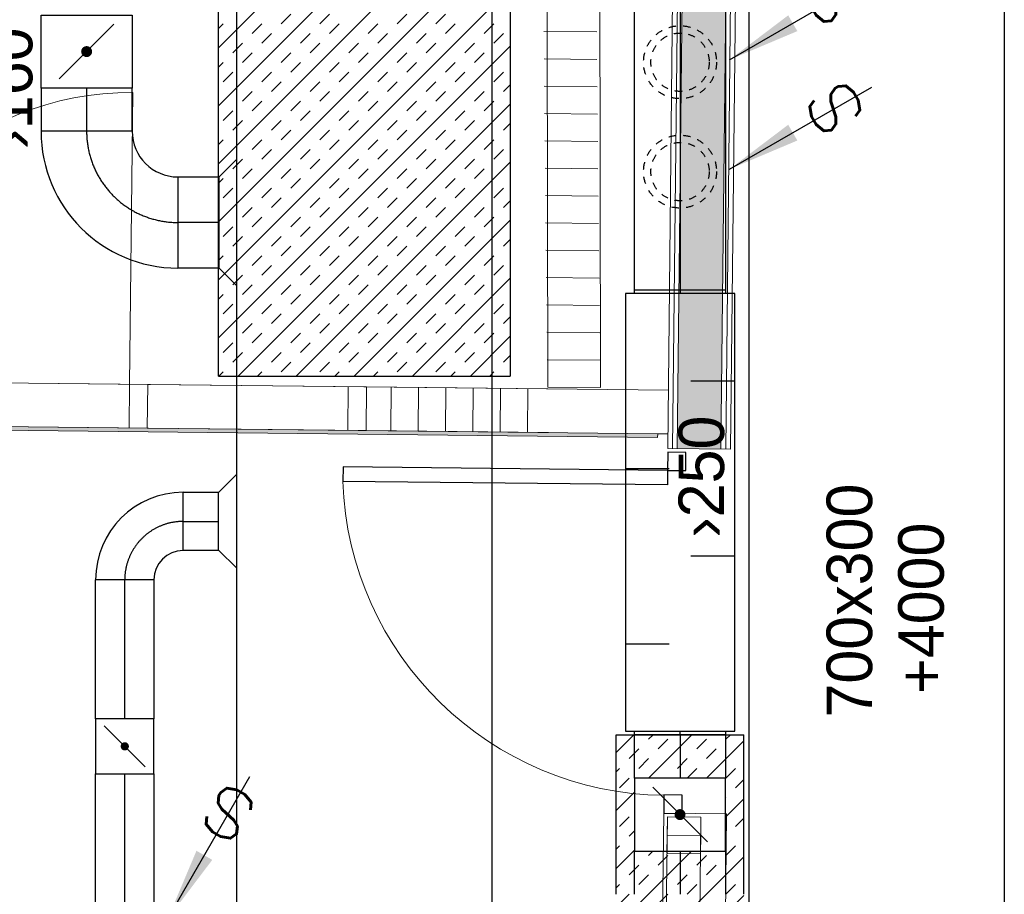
# Model space of a CAD drawing. Header units: millimetres. Extents: x 0 to 75740, y 0 to 52484.
# Tile 28 of 33: x 56320 to 59020, y 42930 to 45328. Entities that reach past the tile are written whole.
import ezdxf
from ezdxf.enums import TextEntityAlignment as Align

# ---------------------------------------------------------------- set-up
doc = ezdxf.new("R2010")
doc.units = ezdxf.units.MM
doc.header["$LTSCALE"] = 50
doc.header["$MEASUREMENT"] = 0
doc.header["$PDMODE"] = 1
doc.linetypes.add('2V-CENT', pattern=[23, 20, -1.5, 0, -1.5])
doc.linetypes.add('V-GOMD', pattern=[0.8, 0.4, -0.4])
doc.layers.get('0').update_dxf_attribs({"linetype": 'CONTINUOUS'})
for name, color, linetype, lineweight in [('20600A200D001$0$A2-DOR', 251, 'CONTINUOUS', 18), ('20600A200D001$0$A2-VEGG', 251, 'CONTINUOUS', 18), ('20600A200D001$0$A2-VEGG-fill', 253, 'CONTINUOUS', 18), ('20600A200D001$0$A2-VINDU', 7, 'CONTINUOUS', 18), ('20600A200D001$0$A24', 251, 'CONTINUOUS', 18), ('20600A200D001$0$A862', 7, 'CONTINUOUS', 18)]:
    doc.layers.add(name, color=color, linetype=linetype, lineweight=lineweight)
for name, color, linetype in [('20600A200D001$0$A24-HEL1', 251, 'CONTINUOUS'), ('20600A200D001$0$A24-HEL2', 251, 'CONTINUOUS'), ('20600A200D001$0$A24-SKR1', 251, 'CONTINUOUS'), ('V060-', 3, 'CONTINUOUS'), ('V061-', 1, 'CONTINUOUS'), ('V070-', 3, 'CONTINUOUS')]:
    doc.layers.add(name, color=color, linetype=linetype)
doc.styles.add('FISO', font='fiso')
doc.styles.add('ISO', font='ISO')
doc.styles.add('SIMPLEX', font='SIMPLEX')

# ---------------------------------------------------------------- blocks, each defined once
blk = doc.blocks.new('LD_P')
for p, q in [((-0.5, 0.5), (-0.5, -0.5)), ((0.5, 0.5), (-0.5, 0.5)), ((0.5, -0.5), (0.5, 0.5)), ((-0.5, -0.5), (0.5, -0.5))]:
    blk.add_line(p, q)
at = {"color": 1}
for p, q in [((-0.3, 0.5), (-0.3, 0.1)), ((0.1, 0.5), (0.1, 0.1)), ((-0.1, -0.5), (-0.1, -0.1)), ((0.3, -0.5), (0.3, -0.1))]:
    blk.add_line(p, q, dxfattribs=at)
blk = doc.blocks.new('C3A', base_point=(16246, 22590.5))
at = {"color": 0, "linetype": 'ByBlock'}
blk.add_line((16247, 22590.5), (16246, 22590.5), dxfattribs=at)
blk = doc.blocks.new('K3A', base_point=(16246, 22590.5))
at = {"color": 0, "linetype": 'ByBlock'}
for p, q in [((16246, 22591), (16247, 22591)), ((16247, 22591), (16247, 22590)), ((16247, 22590), (16246, 22590))]:
    blk.add_line(p, q, dxfattribs=at)
blk = doc.blocks.new('33A', base_point=(16246, 22590.5))
blk.add_point((16247, 22590.5))
at = {"color": 0, "linetype": 'ByBlock'}
blk.add_blockref('K3A', (16246, 22590.5), dxfattribs=at)
at = {"color": 1, "linetype": '2V-CENT'}
blk.add_blockref('C3A', (16246, 22590.5), dxfattribs=at)
at = {"style": 'SIMPLEX', "flags": 3}
blk.add_attdef('0', (16246, 22590.5), '', height=1, dxfattribs=at)
blk = doc.blocks.new('KSP_P', base_point=(16239.5, 22597.5))
at = {"color": 0, "linetype": 'ByBlock'}
for p, q in [((16240, 22598), (16239, 22598)), ((16239, 22598), (16239, 22597)), ((16240, 22597), (16240, 22598)), ((16239, 22597), (16240, 22597))]:
    blk.add_line(p, q, dxfattribs=at)
blk = doc.blocks.new('2SP_P', base_point=(16239.5, 22597.5))
for p in [(16239, 22597.5), (16240, 22597.5)]:
    blk.add_point(p)
at = {"color": 0, "linetype": 'ByBlock'}
blk.add_blockref('KSP_P', (16239.5, 22597.5), dxfattribs=at)
at = {"style": 'SIMPLEX', "flags": 3}
blk.add_attdef('0', (16239.5, 22597.5), '', height=1, dxfattribs=at)
blk = doc.blocks.new('SPJALL', base_point=(16229, 22594))
at = {"color": 1}
blk.add_line((16228.625, 22593.625), (16229.375, 22594.375), dxfattribs=at)
at = {"color": 1, "const_width": 0.075}
blk.add_lwpolyline([(16229, 22594.0375, -1), (16229, 22593.9625, -1), (16229, 22594.0375, -1)], format="xyb", dxfattribs=at)
blk = doc.blocks.new('V420', base_point=(455, 404.5))
blk.add_line((455, 404.5), (464, 404.5))
blk.add_solid([(455, 404.5), (459, 405), (459, 404)])
blk = doc.blocks.new('V422', base_point=(16230, 22585))
blk.add_blockref('V420', (16230, 22585))
at = {"style": 'SIMPLEX'}
blk.add_text('s', height=4, rotation=90, dxfattribs=at).set_placement((16238, 22585), align=Align.CENTER)
blk = doc.blocks.new('CBOJ90_PB', base_point=(86107, 31352))
at = {"color": 0, "linetype": 'ByBlock'}
blk.add_arc((86106, 31353), 1, 270, 360, dxfattribs=at)
blk = doc.blocks.new('KBOJ90_PB', base_point=(86107, 31352))
at = {"color": 0, "linetype": 'ByBlock'}
for p, q in [((86106.5, 31353), (86107.5, 31353)), ((86106, 31352.5), (86106, 31351.5))]:
    blk.add_line(p, q, dxfattribs=at)
for radius in [1.5, 0.5]:
    blk.add_arc((86106, 31353), radius, 270, 360, dxfattribs=at)
blk = doc.blocks.new('3BOJ90_PB', base_point=(86107, 31352))
for p in [(86107, 31353), (86106, 31352)]:
    blk.add_point(p)
at = {"color": 1, "linetype": '2V-CENT'}
blk.add_blockref('CBOJ90_PB', (86107, 31352), dxfattribs=at)
at = {"color": 0, "linetype": 'ByBlock'}
blk.add_blockref('KBOJ90_PB', (86107, 31352), dxfattribs=at)
at = {"style": 'ISO', "flags": 3}
blk.add_attdef('0', (86107, 31352), '', height=1, dxfattribs=at)
blk = doc.blocks.new('*X111')
at = {"color": 0}
for p, q in [((56864.9, 44773.4), (57664.9, 45573.4)), ((56864.9, 45250.7), (57077.8, 45463.6)), ((56864.9, 45091.6), (57236.9, 45463.6)), ((56864.9, 44932.5), (57396, 45463.6)), ((56864.9, 44614.3), (57664.9, 45414.3)), ((57037, 45316.7), (57063.5, 45343.2)), ((57143.1, 45316.7), (57169.6, 45343.2)), ((57355.2, 45316.7), (57381.7, 45343.2)), ((57461.3, 45316.7), (57487.8, 45343.2)), ((56864.9, 45303.7), (56877.9, 45316.7)), ((56957.5, 45290.2), (56984, 45316.7)), ((57169.6, 45290.2), (57196.1, 45316.7)), ((57275.6, 45290.2), (57302.2, 45316.7)), ((57487.8, 45290.2), (57514.3, 45316.7)), ((57593.8, 45290.2), (57620.4, 45316.7)), ((56984, 45263.7), (57010.5, 45290.2)), ((57090, 45263.7), (57116.6, 45290.2)), ((57302.2, 45263.7), (57328.7, 45290.2)), ((57408.2, 45263.7), (57434.7, 45290.2)), ((57620.4, 45263.7), (57646.9, 45290.2)), ((56904.4, 45237.2), (56930.9, 45263.7)), ((57116.6, 45237.2), (57143.1, 45263.7)), ((57222.6, 45237.2), (57249.1, 45263.7)), ((57434.7, 45237.2), (57461.3, 45263.7)), ((57540.8, 45237.2), (57567.3, 45263.7)), ((56864.9, 44455.2), (57664.9, 45255.2)), ((56930.9, 45210.6), (56957.5, 45237.2)), ((57037, 45210.6), (57063.5, 45237.2)), ((57249.1, 45210.6), (57275.6, 45237.2)), ((57355.2, 45210.6), (57381.7, 45237.2)), ((57567.3, 45210.6), (57593.8, 45237.2)), ((56864.9, 45197.6), (56877.9, 45210.6)), ((57063.5, 45184.1), (57090, 45210.6)), ((57169.6, 45184.1), (57196.1, 45210.6)), ((57381.7, 45184.1), (57408.2, 45210.6)), ((57487.8, 45184.1), (57514.3, 45210.6)), ((56877.9, 45157.6), (56904.4, 45184.1)), ((56984, 45157.6), (57010.5, 45184.1)), ((57196.1, 45157.6), (57222.6, 45184.1)), ((57302.2, 45157.6), (57328.7, 45184.1)), ((57514.3, 45157.6), (57540.8, 45184.1)), ((57620.4, 45157.6), (57646.9, 45184.1)), ((57010.5, 45131.1), (57037, 45157.6)), ((57116.6, 45131.1), (57143.1, 45157.6)), ((57328.7, 45131.1), (57355.2, 45157.6)), ((57434.7, 45131.1), (57461.3, 45157.6)), ((56930.9, 45104.6), (56957.5, 45131.1)), ((57143.1, 45104.6), (57169.6, 45131.1)), ((57249.1, 45104.6), (57275.6, 45131.1)), ((57461.3, 45104.6), (57487.8, 45131.1)), ((57567.3, 45104.6), (57593.8, 45131.1)), ((57646.9, 45131.1), (57664.9, 45149.1)), ((56957.5, 45078.1), (56984, 45104.6)), ((57063.5, 45078.1), (57090, 45104.6)), ((57275.6, 45078.1), (57302.2, 45104.6)), ((57381.7, 45078.1), (57408.2, 45104.6)), ((57593.8, 45078.1), (57620.4, 45104.6)), ((56877.9, 45051.5), (56904.4, 45078.1)), ((56919.4, 44350.6), (57664.9, 45096.1)), ((57090, 45051.5), (57116.6, 45078.1)), ((57196.1, 45051.5), (57222.6, 45078.1)), ((57408.2, 45051.5), (57434.7, 45078.1)), ((57514.3, 45051.5), (57540.8, 45078.1)), ((56904.4, 45025), (56930.9, 45051.5)), ((57010.5, 45025), (57037, 45051.5)), ((57222.6, 45025), (57249.1, 45051.5)), ((57328.7, 45025), (57355.2, 45051.5)), ((57540.8, 45025), (57567.3, 45051.5)), ((57646.9, 45025), (57664.9, 45043)), ((57037, 44998.5), (57063.5, 45025)), ((57143.1, 44998.5), (57169.6, 45025)), ((57355.2, 44998.5), (57381.7, 45025)), ((57461.3, 44998.5), (57487.8, 45025)), ((56864.9, 44985.5), (56877.9, 44998.5)), ((56957.5, 44972), (56984, 44998.5)), ((57169.6, 44972), (57196.1, 44998.5)), ((57275.6, 44972), (57302.2, 44998.5)), ((57487.8, 44972), (57514.3, 44998.5)), ((57593.8, 44972), (57620.4, 44998.5)), ((56984, 44945.5), (57010.5, 44972)), ((57090, 44945.5), (57116.6, 44972)), ((57302.2, 44945.5), (57328.7, 44972)), ((57408.2, 44945.5), (57434.7, 44972)), ((57620.4, 44945.5), (57646.9, 44972)), ((56904.4, 44919), (56930.9, 44945.5)), ((57078.5, 44350.6), (57664.9, 44937)), ((57116.6, 44919), (57143.1, 44945.5)), ((57222.6, 44919), (57249.1, 44945.5)), ((57434.7, 44919), (57461.3, 44945.5)), ((57540.8, 44919), (57567.3, 44945.5)), ((56930.9, 44892.4), (56957.5, 44919)), ((57037, 44892.4), (57063.5, 44919)), ((57249.1, 44892.4), (57275.6, 44919)), ((57355.2, 44892.4), (57381.7, 44919)), ((57567.3, 44892.4), (57593.8, 44919)), ((56864.9, 44879.4), (56877.9, 44892.4)), ((57063.5, 44865.9), (57090, 44892.4)), ((57169.6, 44865.9), (57196.1, 44892.4)), ((57381.7, 44865.9), (57408.2, 44892.4)), ((57487.8, 44865.9), (57514.3, 44892.4)), ((56877.9, 44839.4), (56904.4, 44865.9)), ((56984, 44839.4), (57010.5, 44865.9)), ((57196.1, 44839.4), (57222.6, 44865.9)), ((57302.2, 44839.4), (57328.7, 44865.9)), ((57514.3, 44839.4), (57540.8, 44865.9)), ((57620.4, 44839.4), (57646.9, 44865.9)), ((57010.5, 44812.9), (57037, 44839.4)), ((57116.6, 44812.9), (57143.1, 44839.4)), ((57328.7, 44812.9), (57355.2, 44839.4)), ((57434.7, 44812.9), (57461.3, 44839.4)), ((57646.9, 44812.9), (57664.9, 44830.9)), ((56930.9, 44786.4), (56957.5, 44812.9)), ((57143.1, 44786.4), (57169.6, 44812.9)), ((57249.1, 44786.4), (57275.6, 44812.9)), ((57461.3, 44786.4), (57487.8, 44812.9)), ((57567.3, 44786.4), (57593.8, 44812.9)), ((56957.5, 44759.9), (56984, 44786.4)), ((57063.5, 44759.9), (57090, 44786.4)), ((57237.6, 44350.6), (57664.9, 44777.9)), ((57275.6, 44759.9), (57302.2, 44786.4)), ((57381.7, 44759.9), (57408.2, 44786.4)), ((57593.8, 44759.9), (57620.4, 44786.4)), ((56877.9, 44733.3), (56904.4, 44759.9)), ((57090, 44733.3), (57116.6, 44759.9)), ((57196.1, 44733.3), (57222.6, 44759.9)), ((57408.2, 44733.3), (57434.7, 44759.9)), ((57514.3, 44733.3), (57540.8, 44759.9)), ((56904.4, 44706.8), (56930.9, 44733.3)), ((57010.5, 44706.8), (57037, 44733.3)), ((57222.6, 44706.8), (57249.1, 44733.3)), ((57328.7, 44706.8), (57355.2, 44733.3)), ((57540.8, 44706.8), (57567.3, 44733.3)), ((57646.9, 44706.8), (57664.9, 44724.9)), ((57037, 44680.3), (57063.5, 44706.8)), ((57143.1, 44680.3), (57169.6, 44706.8)), ((57355.2, 44680.3), (57381.7, 44706.8)), ((57461.3, 44680.3), (57487.8, 44706.8)), ((56864.9, 44667.3), (56877.9, 44680.3)), ((56957.5, 44653.8), (56984, 44680.3)), ((57169.6, 44653.8), (57196.1, 44680.3)), ((57275.6, 44653.8), (57302.2, 44680.3)), ((57487.8, 44653.8), (57514.3, 44680.3)), ((57593.8, 44653.8), (57620.4, 44680.3)), ((56984, 44627.3), (57010.5, 44653.8)), ((57090, 44627.3), (57116.6, 44653.8)), ((57302.2, 44627.3), (57328.7, 44653.8)), ((57408.2, 44627.3), (57434.7, 44653.8)), ((57620.4, 44627.3), (57646.9, 44653.8)), ((56904.4, 44600.8), (56930.9, 44627.3)), ((57116.6, 44600.8), (57143.1, 44627.3)), ((57222.6, 44600.8), (57249.1, 44627.3)), ((57396.7, 44350.6), (57664.9, 44618.8)), ((57434.7, 44600.8), (57461.3, 44627.3)), ((57540.8, 44600.8), (57567.3, 44627.3)), ((56930.9, 44574.2), (56957.5, 44600.8)), ((57037, 44574.2), (57063.5, 44600.8)), ((57249.1, 44574.2), (57275.6, 44600.8)), ((57355.2, 44574.2), (57381.7, 44600.8)), ((57567.3, 44574.2), (57593.8, 44600.8)), ((56864.9, 44561.2), (56877.9, 44574.2)), ((57063.5, 44547.7), (57090, 44574.2)), ((57169.6, 44547.7), (57196.1, 44574.2)), ((57381.7, 44547.7), (57408.2, 44574.2)), ((57487.8, 44547.7), (57514.3, 44574.2)), ((56877.9, 44521.2), (56904.4, 44547.7)), ((56984, 44521.2), (57010.5, 44547.7)), ((57196.1, 44521.2), (57222.6, 44547.7)), ((57302.2, 44521.2), (57328.7, 44547.7)), ((57514.3, 44521.2), (57540.8, 44547.7)), ((57620.4, 44521.2), (57646.9, 44547.7)), ((57010.5, 44494.7), (57037, 44521.2)), ((57116.6, 44494.7), (57143.1, 44521.2)), ((57328.7, 44494.7), (57355.2, 44521.2)), ((57434.7, 44494.7), (57461.3, 44521.2)), ((57646.9, 44494.7), (57664.9, 44512.7)), ((56930.9, 44468.2), (56957.5, 44494.7)), ((57143.1, 44468.2), (57169.6, 44494.7)), ((57249.1, 44468.2), (57275.6, 44494.7)), ((57461.3, 44468.2), (57487.8, 44494.7)), ((57567.3, 44468.2), (57593.8, 44494.7)), ((56957.5, 44441.7), (56984, 44468.2)), ((57063.5, 44441.7), (57090, 44468.2)), ((57275.6, 44441.7), (57302.2, 44468.2)), ((57381.7, 44441.7), (57408.2, 44468.2)), ((57555.8, 44350.6), (57664.9, 44459.7)), ((57593.8, 44441.7), (57620.4, 44468.2)), ((56877.9, 44415.1), (56904.4, 44441.7)), ((57090, 44415.1), (57116.6, 44441.7)), ((57196.1, 44415.1), (57222.6, 44441.7)), ((57408.2, 44415.1), (57434.7, 44441.7)), ((57514.3, 44415.1), (57540.8, 44441.7)), ((56904.4, 44388.6), (56930.9, 44415.1)), ((57010.5, 44388.6), (57037, 44415.1)), ((57222.6, 44388.6), (57249.1, 44415.1)), ((57328.7, 44388.6), (57355.2, 44415.1)), ((57540.8, 44388.6), (57567.3, 44415.1)), ((57646.9, 44388.6), (57664.9, 44406.7)), ((57037, 44362.1), (57063.5, 44388.6)), ((57143.1, 44362.1), (57169.6, 44388.6)), ((57355.2, 44362.1), (57381.7, 44388.6)), ((57461.3, 44362.1), (57487.8, 44388.6)), ((56866.4, 44350.6), (56877.9, 44362.1)), ((56972.4, 44350.6), (56984, 44362.1)), ((57184.5, 44350.6), (57196.1, 44362.1)), ((57290.6, 44350.6), (57302.2, 44362.1)), ((57502.7, 44350.6), (57514.3, 44362.1)), ((57608.8, 44350.6), (57620.4, 44362.1))]:
    blk.add_line(p, q, dxfattribs=at)
blk = doc.blocks.new('*X113')
at = {"color": 0}
for p, q in [((57955.9, 43318.8), (58003.9, 43366.8)), ((58044.3, 43248.1), (58163, 43366.8)), ((58044.6, 43354.5), (58056.9, 43366.8)), ((58071.1, 43328), (58097.7, 43354.5)), ((58177.2, 43328), (58203.7, 43354.5)), ((58203.4, 43248.1), (58305.9, 43350.6)), ((58256.8, 43354.5), (58269, 43366.8)), ((57991.6, 43301.5), (58018.1, 43328)), ((58203.7, 43301.5), (58230.2, 43328)), ((58018.1, 43274.9), (58044.6, 43301.5)), ((58124.2, 43274.9), (58150.7, 43301.5)), ((57955.9, 43265.8), (57965.1, 43274.9)), ((58150.7, 43248.4), (58177.2, 43274.9)), ((58256.8, 43248.4), (58283.3, 43274.9)), ((57965.1, 43221.9), (57991.6, 43248.4)), ((58097.4, 43248.1), (58097.7, 43248.4)), ((58283.3, 43221.9), (58305.9, 43244.5)), ((57955.9, 43159.7), (58005.9, 43209.7)), ((58255.9, 43194.5), (58256.8, 43195.4)), ((58255.9, 43141.5), (58305.9, 43191.5)), ((57965.1, 43115.8), (57991.6, 43142.4)), ((58283.3, 43115.8), (58305.9, 43138.5)), ((57991.6, 43089.3), (58005.9, 43103.6)), ((58255.9, 43088.5), (58256.8, 43089.3)), ((57937.5, 42823.1), (58162.5, 43048.1)), ((57955.9, 43053.6), (57965.1, 43062.8)), ((57955.9, 43000.6), (58005.9, 43050.6)), ((58044.6, 43036.3), (58056.5, 43048.1)), ((58256.8, 43036.3), (58283.3, 43062.8)), ((57946.6, 42673.1), (58305.9, 43032.4)), ((58071.1, 43009.8), (58097.7, 43036.3)), ((58177.2, 43009.8), (58203.7, 43036.3)), ((57991.6, 42983.3), (58018.1, 43009.8)), ((58203.7, 42983.3), (58230.2, 43009.8)), ((58018.1, 42956.7), (58044.6, 42983.3)), ((58124.2, 42956.7), (58150.7, 42983.3)), ((57955.9, 42947.6), (57965.1, 42956.7)), ((58150.7, 42930.2), (58177.2, 42956.7)), ((58256.8, 42930.2), (58283.3, 42956.7)), ((57965.1, 42903.7), (57991.6, 42930.2)), ((58071.1, 42903.7), (58097.7, 42930.2)), ((58283.3, 42903.7), (58305.9, 42926.3)), ((58097.7, 42877.2), (58124.2, 42903.7)), ((58203.7, 42877.2), (58230.2, 42903.7)), ((57934.4, 42873.1), (57938.6, 42877.2)), ((57955.8, 42523.2), (58301.6, 42869)), ((58018.1, 42850.7), (58044.6, 42877.2)), ((58230.2, 42850.7), (58256.8, 42877.2)), ((58044.6, 42824.2), (58071.1, 42850.7)), ((58150.7, 42824.2), (58177.2, 42850.7)), ((57965.1, 42797.6), (57991.6, 42824.2)), ((58177.2, 42797.6), (58203.7, 42824.2)), ((57991.6, 42771.1), (58018.1, 42797.6)), ((58097.7, 42771.1), (58124.2, 42797.6)), ((58283.3, 42797.6), (58285.7, 42800.1)), ((58124.2, 42744.6), (58150.7, 42771.1)), ((58230.2, 42744.6), (58256.8, 42771.1)), ((57943.6, 42723.1), (57965.1, 42744.6)), ((58044.6, 42718.1), (58071.1, 42744.6)), ((58071.1, 42691.6), (58097.7, 42718.1)), ((58177.2, 42691.6), (58203.7, 42718.1)), ((57991.6, 42665.1), (58018.1, 42691.6)), ((58203.7, 42665.1), (58230.2, 42691.6)), ((58018.1, 42638.5), (58044.6, 42665.1)), ((58124.2, 42638.5), (58150.7, 42665.1)), ((57949.7, 42623.1), (57965.1, 42638.5)), ((58150.7, 42612), (58177.2, 42638.5)), ((57965.1, 42585.5), (57991.6, 42612)), ((58071.1, 42585.5), (58097.7, 42612)), ((58018.1, 42532.5), (58044.6, 42559)), ((58110.6, 42572), (58124.2, 42585.5))]:
    blk.add_line(p, q, dxfattribs=at)
blk = doc.blocks.new('20600A200D001$0$Dør tett - D01_10M_EI 30 S-1122137--1_ etasje')
at = {"layer": '20600A200D001$0$A2-DOR', "lineweight": 25}
for p, q in [((415, 82), (415, 972)), ((455, 972), (415, 972)), ((455, 82), (455, 972)), ((-435, 82), (-485, 82)), ((-485, 82), (-485, 32)), ((-435, 32), (-435, 82)), ((455, 82), (415, 82)), ((505, 82), (455, 82)), ((455, 82), (455, 32)), ((505, 32), (505, 82)), ((-485, 32), (-435, 32)), ((455, 32), (505, 32))]:
    blk.add_line(p, q, dxfattribs=at)
at = {"layer": '20600A200D001$0$A2-DOR'}
blk.add_arc((455, 82), 891, 92.573, 180, dxfattribs=at)
blk = doc.blocks.new('20600A200D001$0$Vindu Standard - V02_EI30_500x2110 mm-1122138--1_ etasje')
at = {"layer": '20600A200D001$0$A2-VINDU'}
for p, q in [((-980, 94.8), (-470, 94.8)), ((-980, 94.8), (-980, -77.2)), ((-970, 84.8), (-480, 84.8)), ((-970, 84.8), (-920, 84.8)), ((-970, -7.2), (-970, 84.8)), ((-870, 84.8), (-920, 84.8)), ((-920, 84.8), (-920, -7.2)), ((-920, 84.8), (-920, -7.2)), ((-870, -7.2), (-870, 84.8)), ((-530, 84.8), (-580, 84.8)), ((-580, 84.8), (-580, -7.2)), ((-530, -7.2), (-530, 84.8)), ((-530, 84.8), (-530, -7.2)), ((-480, 84.8), (-530, 84.8)), ((-480, -7.2), (-480, 84.8)), ((-470, 94.8), (-470, -77.2)), ((-970, -7.2), (-480, -7.2)), ((-920, -7.2), (-970, -7.2)), ((-920, -7.2), (-870, -7.2)), ((-580, -7.2), (-530, -7.2)), ((-530, -7.2), (-480, -7.2)), ((-948.3, -77.2), (-980, -77.2)), ((-980, -77.2), (-470, -77.2)), ((-906.8, -77.2), (-875, -77.2))]:
    blk.add_line(p, q, dxfattribs=at)
blk = doc.blocks.new('20600A200D001')
at = {"layer": '20600A200D001$0$A2-VEGG-fill'}
h = blk.add_hatch(color=256, dxfattribs=at)
h.paths.add_polyline_path([(72226.1, 42586.5), (72226.7, 42640.5), (72106.7, 42641.8), (72106.1, 42587.8), (72199.2, 42586.8)], flags=0)
h.paths.add_polyline_path([(72243.1, 44150.4), (72288.5, 48307.4), (72168.5, 48308.7), (72123.2, 44151.7)], flags=0)
blk.add_hatch(color=256, dxfattribs=at).paths.add_polyline_path([(72069.5, 44182.3), (72069.6, 44192.3), (66319.9, 44255), (66319.8, 44245), (71816.2, 44185.1)], flags=0)
blk.add_hatch(color=256, dxfattribs=at).paths.add_polyline_path([(72069.5, 44182.3), (72069.6, 44192.3), (66319.9, 44255), (66319.8, 44245), (71816.2, 44185.1)], flags=0)
at = {"layer": '20600A200D001$0$A2-VEGG'}
for p, q in [((72110.2, 44151.8), (72155.5, 48308.8)), ((72123.2, 44151.7), (72168.5, 48308.7)), ((72243.1, 44150.4), (72288.5, 48307.4)), ((72256.1, 44150.3), (72301.5, 48307.2))]:
    blk.add_line(p, q, dxfattribs=at)
at = {"layer": '20600A200D001$0$A24'}
for p, q in [((72142.5, 48309), (72097.2, 44152)), ((72269.1, 44150.1), (72314.5, 48307.1)), ((66309.8, 44245.1), (72069.5, 44182.3)), ((66309.8, 44245.1), (72069.5, 44182.3)), ((72069.6, 44192.3), (66319.9, 44255)), ((72069.6, 44192.3), (66319.9, 44255)), ((72069.5, 44182.3), (72069.6, 44192.3)), ((72097.2, 44152), (72269.1, 44150.1))]:
    blk.add_line(p, q, dxfattribs=at)
at = {"layer": '20600A200D001$0$A24-HEL1', "linetype": 'Continuous', "lineweight": 0}
for points in [[(70621.1, 44328.1), (70629.8, 45128.1)], [(70621.1, 44328.1), (70629.8, 45128.1)], [(69771.1, 44337.4), (70671.1, 44327.6)], [(70619.8, 44208.1), (70621.1, 44328.1)], [(70671.1, 44327.6), (70669.8, 44207.6)], [(70671.1, 44327.6), (71271, 44321)], [(71221, 44321.6), (71219.7, 44201.6)], [(69769.8, 44217.4), (70669.8, 44207.6)], [(70669.8, 44207.6), (71269.7, 44201)]]:
    blk.add_lwpolyline(points, dxfattribs=at)
blk.add_arc((70621.1, 44328.1), 800, 89.3755, 179.3748, dxfattribs=at)
blk.add_arc((70621.1, 44328.1), 800, 89.3755, 179.3748, dxfattribs=at)
at = {"layer": '20600A200D001$0$A24-HEL2', "linetype": 'Continuous', "lineweight": 0}
for points in [[(71767.9, 44320.6), (71761.4, 48295.9)], [(71912.9, 44319), (71906.4, 48294.3)], [(71269.7, 44201), (71271, 44321)], [(71271, 44321), (71768, 44315.6)], [(71269.7, 44201), (71769.7, 44195.6)]]:
    blk.add_lwpolyline(points, dxfattribs=at)
at = {"layer": '20600A200D001$0$A24-SKR1', "linetype": 'Continuous', "lineweight": 0}
for points in [[(71757.3, 45295.8), (71902.4, 45294.2)], [(71757.9, 45220.8), (71903, 45219.2)], [(71758.6, 45145.8), (71903.6, 45144.2)], [(71759.2, 45070.8), (71904.3, 45069.2)], [(71760, 44995.7), (71905, 44994.2)], [(71760.7, 44920.7), (71905.7, 44919.2)], [(71761.5, 44845.7), (71906.5, 44844.1)], [(71762.3, 44770.7), (71907.3, 44769.1)], [(71763.1, 44695.7), (71908.2, 44694.1)], [(71764, 44620.7), (71909, 44619.1)], [(71764.9, 44545.7), (71910, 44544.1)], [(71765.9, 44470.6), (71910.9, 44469.1)], [(71766.9, 44395.6), (71911.9, 44394.1)], [(71337.6, 44200.3), (71338.9, 44320.3)], [(71412.6, 44199.5), (71413.9, 44319.5)], [(71487.6, 44198.7), (71488.9, 44318.7)], [(71562.6, 44197.8), (71563.9, 44317.8)], [(71637.6, 44197), (71638.9, 44317)], [(71712.6, 44196.2), (71713.9, 44316.2)], [(71767.9, 44320.6), (71912.9, 44319)]]:
    blk.add_lwpolyline(points, dxfattribs=at)
at = {"layer": '20600A200D001$0$A862'}
for p, q in [((66441.2, 44373.7), (72098.9, 44312)), ((72097.6, 44192), (72069.6, 44192.3))]:
    blk.add_line(p, q, dxfattribs=at)
at = {"layer": '20600A200D001$0$A2-DOR', "rotation": 89.3751669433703}
blk.add_blockref('20600A200D001$0$Dør tett - D01_10M_EI 30 S-1122137--1_ etasje', (72173.6, 43636.1), dxfattribs=at)
at = {"layer": '20600A200D001$0$A2-VINDU', "rotation": 89.3751669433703}
blk.add_blockref('20600A200D001$0$Vindu Standard - V02_EI30_500x2110 mm-1122138--1_ etasje', (72186.2, 43621), dxfattribs=at)

msp = doc.modelspace()

# ---------------------------------------------------------------- linework, layer by layer
at = {"layer": 'V060-', "linetype": 'Continuous'}
for p, q in [((56914.9, 41399.7, 480), (56914.9, 48940.7, 480)), ((57614.9, 48940.7, 480), (57614.9, 41399.7, 480)), ((58320.2, 42471.4, 480), (58320.2, 46823.3, 480)), ((59020.2, 46823.3, 480), (59020.2, 42471.4, 480)), ((58005.9, 44586.8), (58005.9, 46571.9)), ((58255.9, 46571.9), (58255.9, 44586.8)), ((56378.4, 45140.4), (56378.4, 45021.8)), ((56628.4, 45021.8), (56628.4, 45140.4)), ((56753.4, 44896.8), (56866.2, 44896.8)), ((56866.2, 44646.8), (56753.4, 44646.8)), ((56768.4, 44032.2), (56865.4, 44032.2)), ((56865.4, 43872.2), (56768.4, 43872.2)), ((56528, 43410.3), (56528, 43792)), ((56688, 43792), (56688, 43410.3)), ((58005.9, 43248.1), (58005.9, 43366.8)), ((58255.9, 43366.8), (58255.9, 43248.1)), ((56528, 42264.8), (56528, 43260.3)), ((56688, 43260.3), (56688, 42264.8)), ((58005.9, 42929.5), (58005.9, 43048.1)), ((58255.9, 43048.1), (58255.9, 42929.5))]:
    msp.add_line(p, q, dxfattribs=at)
at = {"layer": 'V060-', "color": 1, "linetype": 'Continuous'}
for p, q in [((56864.9, 44350.6, 480), (56864.9, 48281, 480)), ((57664.9, 48281, 480), (57664.9, 44350.6, 480)), ((56864.9, 44350.6), (57664.9, 44350.6)), ((57955.9, 42929.5), (57955.9, 43366.8)), ((58305.9, 42929.5), (58305.9, 43366.8))]:
    msp.add_line(p, q, dxfattribs=at)
at = {"layer": 'V060-', "color": 1, "linetype": '2V-CENT'}
for p, q in [((58130.9, 46571.9), (58130.9, 44586.8)), ((56503.4, 45140.4), (56503.4, 45021.8)), ((56866.2, 44771.8), (56753.4, 44771.8)), ((56768.4, 43952.2), (56865.4, 43952.2)), ((56608, 43410.3), (56608, 43792)), ((58130.9, 43366.8), (58130.9, 43248.1)), ((56608, 42264.8), (56608, 43260.3)), ((58130.9, 43048.1), (58130.9, 42929.5))]:
    msp.add_line(p, q, dxfattribs=at)
at = {"layer": 'V060-'}
for p, q in [((56866.2, 44895.9), (56915.7, 44945.4)), ((56866.2, 44896.8), (56866.2, 44647.6)), ((56866.2, 44647.6), (56915.7, 44598.1)), ((56865.4, 44031.7), (56914.9, 44081.2)), ((56865.4, 43872.6), (56865.4, 44031.7)), ((56865.4, 43873.4), (56914.9, 43823.9))]:
    msp.add_line(p, q, dxfattribs=at)
at = {"layer": 'V060-', "color": 1}
msp.add_line((57955.9, 43366.8), (58305.9, 43366.8), dxfattribs=at)
at = {"layer": 'V070-', "linetype": 'V-GOMD'}
for centre, radius in [((58130.9, 45211.3), 100), ((58130.9, 45211.3), 80), ((58130.9, 44911.3), 100), ((58130.9, 44911.3), 80)]:
    msp.add_circle(centre, radius, dxfattribs=at)

# ---------------------------------------------------------------- block references
at = {"layer": 'V060-'}
for name, p in [('20600A200D001', (-14000, 0)), ('*X113', (0, 0))]:
    msp.add_blockref(name, p, dxfattribs=at)
at = {"layer": 'V060-', "color": 1, "linetype": 'Continuous'}
msp.add_blockref('*X111', (0, 0), dxfattribs=at)
at = {"layer": 'V060-', "linetype": 'Continuous'}
for name, p, xscale, yscale, zscale, rotation in [('2SP_P', (56503.4, 45240.4), -200, 250, 200, 90), ('3BOJ90_PB', (56503.4, 44771.8), 250, 250, 250, 270), ('33A', (58130.9, 44576.8), 10, 250, 10, 90), ('3BOJ90_PB', (56608, 43952), 160, 160, 160, 180), ('2SP_P', (56608, 43335.3), 150, 160.0000000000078, 150, 90), ('33A', (58130.9, 43376.8), 10, 250, 10, 270), ('2SP_P', (58130.9, 43148.1), 200, 250, 200, 270)]:
    msp.add_blockref(name, p, dxfattribs=dict(at, xscale=xscale, yscale=yscale, zscale=zscale, rotation=rotation))
at = {"layer": 'V060-'}
for name, p, xscale, yscale, zscale, rotation in [('SPJALL', (56503.4, 45240.4), -200, 200, 200, 90), ('LD_P', (58130.9, 43976.8), 1200, 300, 1200, 270), ('SPJALL', (56608, 43335.3), 150, 150, 150, 90), ('SPJALL', (58130.9, 43148.1), 200, 200, 200, 270)]:
    msp.add_blockref(name, p, dxfattribs=dict(at, xscale=xscale, yscale=yscale, zscale=zscale, rotation=rotation))
at = {"layer": 'V070-', "xscale": 50, "yscale": 50, "zscale": 50}
for p, rotation in [((58266.9, 45218.2), 30), ((58266.9, 44918.2), 30), ((56726.3, 42863.2), 59.99999999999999)]:
    msp.add_blockref('V422', p, dxfattribs=dict(at, rotation=rotation))

# ---------------------------------------------------------------- texts
at = {"layer": 'V061-', "color": 1, "style": 'FISO'}
for s, p in [('›160', (56354.6, 44972.1)), ('›250', (58251.7, 43907.6)), ('700x300', (58657.8, 43414.3)), ('+4000', (58854.3, 43479.3))]:
    msp.add_text(s, height=125, rotation=90, dxfattribs=at).set_placement(p)

doc.saveas('drawing.dxf')
